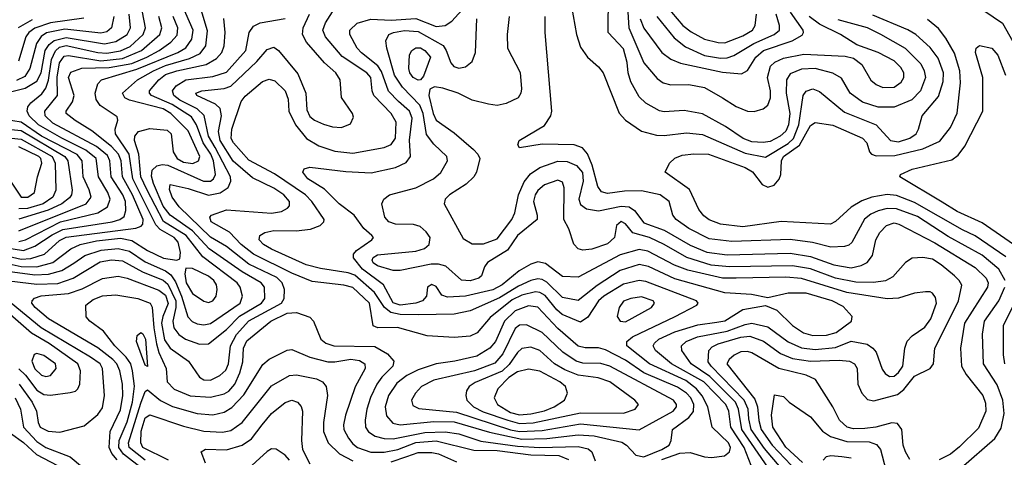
# Model space of a CAD drawing. Extents: x 997028 to 1115134, y 536408 to 618974.
# Tile 132 of 256: x 1021079 to 1025444, y 583111 to 585051. Entities that reach past the tile are written whole.
import ezdxf

# ---------------------------------------------------------------- set-up
doc = ezdxf.new("R2010")
doc.units = 0

msp = doc.modelspace()

# ---------------------------------------------------------------- linework, layer by layer
at = {"layer": '0CON10XD'}
for points in [[(1024425.2, 583025), (1024279.4, 583235), (1024265.7, 583325), (1024251.7, 583355), (1024138.9, 583468.9), (1024055.2, 583525), (1024014.7, 583585), (1024012.7, 583605), (1024033.8, 583625), (1024083.6, 583645), (1024215, 583669.7), (1024295, 583700), (1024325, 583705.5), (1024395, 583689.6), (1024485, 583622.5), (1024545, 583597), (1024605, 583588.8), (1024695, 583598.1), (1024765, 583625.9), (1024835, 583612.4), (1024860.8, 583595), (1024875, 583576.4), (1024901.9, 583501.9), (1024915, 583482.1), (1024935, 583469.3), (1024955, 583471.1), (1024975, 583487.3), (1024993.8, 583515), (1025002, 583595), (1025013.6, 583626.4), (1025035, 583649.6), (1025091.6, 583688.4), (1025117.7, 583725), (1025142.9, 583795), (1025139, 583819), (1025125, 583838.1), (1025115, 583844.4), (1025095, 583844.5), (1025045, 583838), (1024974, 583816), (1024925, 583814), (1024745, 583841.1), (1024545, 583903.2), (1024475, 583910.1), (1024255, 583905.9), (1024195, 583905.7), (1024040.1, 583940.1), (1023982.2, 583962.2), (1023863.1, 584025), (1023825, 584032.8), (1023740.7, 584009.3), (1023555, 583909.1), (1023485, 583912.9), (1023410.2, 583970.2), (1023375, 583977.8), (1023345, 583967.6), (1023292.5, 583937.5), (1023218, 583875), (1023176, 583854), (1023055, 583825.7), (1022975, 583821.6), (1022949.8, 583829.8), (1022925, 583868.6), (1022905, 583877.3), (1022885.8, 583865), (1022882.5, 583825), (1022864.3, 583805), (1022835.1, 583794.9), (1022764.9, 583784.9), (1022735, 583796.4), (1022691.5, 583875), (1022597.7, 583945), (1022558.1, 583995), (1022559, 584011), (1022571.7, 584028.3), (1022640, 584075), (1022646.9, 584085), (1022640, 584095), (1022604.8, 584124.8), (1022562, 584185), (1022495.3, 584235), (1022429.5, 584299.5), (1022356.4, 584345), (1022333.5, 584375), (1022340.2, 584389.8), (1022365, 584397.1), (1022525, 584377.5), (1022637.2, 584372.8), (1022745, 584396.2), (1022792.3, 584417.7), (1022811.3, 584445), (1022807.4, 584517.4), (1022818.4, 584615), (1022806.7, 584645), (1022758, 584688), (1022713.8, 584733.8), (1022682, 584822), (1022666.9, 584846.9), (1022593.6, 584903.6), (1022574.7, 584925), (1022542.8, 584985), (1022542.5, 585005), (1022574.8, 585035.2), (1022636, 585054), (1022725, 585048.3), (1022835, 585055.6), (1022925, 585021.3), (1022964.8, 585025.2), (1022994.6, 585045), (1023115, 585178.8)], [(1024705, 585051.7), (1024835, 585016.7), (1024895, 584987.4), (1025004.7, 584925), (1025073.8, 584855), (1025089.1, 584825), (1025093.9, 584795), (1025071.8, 584735), (1025034, 584696), (1024955, 584662.8), (1024885, 584663.6), (1024814.6, 584685), (1024760.9, 584725), (1024721.7, 584791.7), (1024684.2, 584814.2), (1024605, 584834.2), (1024545, 584831.5), (1024495, 584811.4), (1024478.2, 584785), (1024475.9, 584725), (1024492.8, 584635), (1024486.5, 584585), (1024475, 584556.6), (1024450.7, 584535), (1024405, 584511.1), (1024375, 584506.5), (1024325, 584510.3), (1024286.1, 584525), (1024208, 584578), (1024105, 584634.2), (1024025, 584647.8), (1023935, 584642.8), (1023915, 584647.5), (1023855, 584680.4), (1023825, 584709.1), (1023788.2, 584775), (1023775.8, 584815), (1023771.8, 584861.8), (1023755, 584921.5), (1023686.8, 584995), (1023688.4, 585165)], [(1020992.5, 583977.5), (1021085, 583956.8), (1021155, 583955.5), (1021225.3, 583975), (1021305.1, 584034.9), (1021346, 584054), (1021419.7, 584070.3), (1021525, 584081.9), (1021575, 584072), (1021645, 584028.4), (1021716.2, 583993.8), (1021774.5, 583985.5), (1021788.9, 583991.1), (1021790.9, 584019.1), (1021781, 584065), (1021764, 584085), (1021700.6, 584120.6), (1021682.1, 584142.1), (1021580.4, 584345), (1021563.8, 584455), (1021504, 584545), (1021501.8, 584565), (1021513.5, 584605), (1021510.9, 584620.9), (1021435, 584670), (1021417.9, 584697.9), (1021413.1, 584725), (1021425, 584766), (1021441.1, 584785), (1021598.4, 584831.6), (1021779.4, 584905), (1021815, 584926.1), (1021841, 584965), (1021847.7, 585005), (1021799.3, 585115)], [(1024321.1, 583075), (1024290.1, 583155), (1024230.8, 583245), (1024222.8, 583315), (1024209.3, 583345), (1024111.1, 583445), (1023968.4, 583525), (1023897.6, 583585), (1023887.2, 583605), (1023892.5, 583617.5), (1023912.7, 583635), (1023982.7, 583667.3), (1024085, 583698.4), (1024169.6, 583709.6), (1024205, 583716.3), (1024285, 583766.1), (1024385, 583784.1), (1024435, 583763.4), (1024504.7, 583695), (1024552.8, 583662.8), (1024595, 583650.3), (1024655, 583651.8), (1024698.2, 583665), (1024766.9, 583715), (1024768.5, 583735), (1024729.5, 583779.5), (1024680.5, 583805), (1024565, 583838.1), (1024485, 583839.4), (1024395, 583818), (1024322.3, 583832.3), (1024205, 583840.7), (1023982.7, 583902.7), (1023866.4, 583956.4), (1023825, 583965.5), (1023740.2, 583939.8), (1023638, 583872), (1023555, 583805.7), (1023485, 583819.2), (1023415, 583887), (1023395, 583899.1), (1023375, 583902.2), (1023345, 583895.5), (1023289.6, 583870.4), (1023205, 583818.6), (1023075, 583759.8), (1023004.2, 583745.8), (1022845, 583742.6), (1022765, 583744.3), (1022723.5, 583753.5), (1022695.2, 583775.2), (1022652.1, 583842.1), (1022565, 583918), (1022535, 583929.3), (1022412.5, 583947.5), (1022348.2, 583965), (1022195, 584034), (1022159.3, 584055), (1022139.7, 584075), (1022143.8, 584095), (1022165, 584107.8), (1022205, 584115.9), (1022304.8, 584115.2), (1022367.2, 584122.8), (1022411.1, 584138.9), (1022427.3, 584155), (1022428.5, 584165), (1022373.2, 584245), (1022345.2, 584275), (1022208.3, 584368.3), (1022095, 584428.8), (1022026.8, 584505), (1022016, 584525), (1022019, 584565), (1022060.9, 584689.1), (1022078.6, 584711.4), (1022155, 584777.7), (1022185, 584787.9), (1022209.9, 584779.9), (1022255.3, 584735), (1022269.3, 584699.3), (1022271.6, 584645), (1022301.1, 584585), (1022350, 584525), (1022405, 584491.3), (1022475, 584468.3), (1022555, 584459.6), (1022695, 584483.8), (1022725, 584497.1), (1022745, 584526), (1022747.2, 584597.2), (1022725.8, 584635), (1022648.6, 584715), (1022641, 584735), (1022634.7, 584795), (1022617.3, 584815), (1022507.8, 584887.8), (1022433.8, 584975), (1022422.3, 585005), (1022435, 585037.3), (1022475, 585102.1)], [(1023525, 585108.8), (1023546.9, 584985), (1023565, 584929.2), (1023595.3, 584885.3), (1023645, 584841.5), (1023664.6, 584815), (1023736.9, 584636.9), (1023765, 584605.4), (1023835, 584556.8), (1023901.5, 584538.5), (1023935, 584537.3), (1024035, 584550.2), (1024105, 584542.3), (1024295, 584458.9), (1024385, 584441.4), (1024485, 584501.8), (1024509.2, 584525), (1024532.2, 584585), (1024551.7, 584715), (1024565.2, 584734.8), (1024595, 584744.1), (1024625, 584732), (1024735, 584641.6), (1024875, 584584.3), (1024938.9, 584515), (1024975, 584509.7), (1025025, 584525.8), (1025053.1, 584545), (1025063.9, 584565), (1025079.1, 584625), (1025151.2, 584711.2), (1025172.5, 584777.5), (1025174, 584815), (1025149.8, 584879.8), (1025115, 584928.1), (1025050.9, 584985), (1025015.7, 585005.7), (1024860.9, 585070.9)], [(1023943.4, 585113.4), (1024018.6, 585025), (1024055, 584997), (1024115, 584964), (1024175, 584949.2), (1024205, 584948.7), (1024285, 584980), (1024326.7, 585005), (1024339.1, 585025), (1024344.7, 585075)], [(1020969.6, 584715), (1021102.4, 584747.6), (1021155, 584778.4), (1021173.5, 584815), (1021191.3, 584915), (1021208.6, 584941.4), (1021231.1, 584958.9), (1021285, 584971.7), (1021455, 584943.3), (1021505, 584954.9), (1021555.1, 584984.9), (1021570.3, 585015), (1021564.5, 585075)], [(1020978.4, 583941.6), (1021145, 583919.8), (1021206.9, 583923.1), (1021265, 583939.6), (1021318.1, 583971.9), (1021367.2, 584005), (1021440, 584030), (1021515, 584036.7), (1021565, 584025.1), (1021635, 583977.5), (1021725, 583937), (1021749.3, 583919.3), (1021769.4, 583889.4), (1021796.4, 583825), (1021823.7, 583733.7), (1021842.7, 583712.7), (1021865, 583702.5), (1021895, 583698.3), (1021925, 583704.8), (1022056.5, 583795), (1022065.7, 583825), (1022055.7, 583865), (1022042.5, 583885), (1021889.9, 583999.9), (1021816, 584095), (1021716.6, 584156.6), (1021641.5, 584298.5), (1021615.5, 584355), (1021606.8, 584455), (1021588, 584515), (1021588.9, 584535), (1021606, 584555), (1021655, 584568.9), (1021732, 584562), (1021749.7, 584545), (1021758.4, 584465), (1021776.4, 584435), (1021805, 584418.9), (1021846.2, 584413.8), (1021871.8, 584425), (1021876.6, 584445), (1021825, 584558.8), (1021749, 584635), (1021715, 584655.3), (1021564.7, 584694.7), (1021545.2, 584705.2), (1021534.1, 584725), (1021601.1, 584785), (1021672, 584825), (1021725, 584848.7), (1021831.6, 584878.4), (1021878.2, 584901.8), (1021903.7, 584935), (1021911.6, 585001.6), (1021882.8, 585095)], [(1020995, 584043.4), (1021095, 584028.3), (1021145, 584046.4), (1021222, 584098), (1021269.2, 584120.8), (1021488.9, 584155), (1021523.1, 584165), (1021541.6, 584178.4), (1021549.8, 584205), (1021547, 584245), (1021535.1, 584275), (1021484.1, 584355), (1021478.7, 584425), (1021468.4, 584448.4), (1021418.5, 584488.5), (1021225, 584592.6), (1021191.9, 584625), (1021189.6, 584645), (1021246.6, 584715), (1021244.4, 584795.6), (1021255, 584859.6), (1021275, 584888.7), (1021295, 584892.6), (1021439, 584869), (1021535, 584878.6), (1021618.5, 584915), (1021699.8, 584985), (1021709, 585015), (1021694.8, 585065)], [(1020995, 584010.7), (1021085, 583989.2), (1021127.9, 583992.1), (1021188.5, 584011.5), (1021255, 584072), (1021285, 584087.6), (1021592.8, 584127.2), (1021617.1, 584135), (1021625.2, 584145), (1021625.5, 584165), (1021579.1, 584275), (1021534.2, 584355), (1021528.1, 584425), (1021516.4, 584455), (1021485, 584488.3), (1021399, 584559), (1021324.6, 584604.6), (1021284.7, 584635), (1021284.7, 584645), (1021312.6, 584687.4), (1021320.2, 584715), (1021294.4, 584795), (1021305, 584818.9), (1021353.8, 584836.2), (1021475, 584838.5), (1021575, 584857.5), (1021642.7, 584885), (1021696.9, 584915), (1021748.9, 584951.1), (1021777, 584983), (1021780.3, 585015), (1021759.4, 585065)], [(1021495.6, 585065), (1021485.8, 585015), (1021465, 584997.4), (1021439, 584991), (1021278.5, 585008.5), (1021197.6, 584992.4), (1021174, 584976), (1021152.6, 584945), (1021123.6, 584835), (1021100.9, 584799.1), (1021065, 584780.8)], [(1021075, 584067.2), (1021105, 584075.3), (1021259.5, 584155), (1021425, 584194.5), (1021468.3, 584221.7), (1021479.8, 584255), (1021469.7, 584285), (1021427.4, 584355), (1021418.2, 584435), (1021372.4, 584472.4), (1021265.3, 584525.3), (1021161.2, 584585), (1021120.5, 584625), (1021111.2, 584645), (1021115.2, 584664.8), (1021127.8, 584682.2), (1021177.1, 584722.9), (1021195, 584747.2), (1021206.4, 584783.6), (1021219.3, 584875), (1021236.7, 584913.3), (1021255, 584928.7), (1021285, 584936.7), (1021425, 584905.5), (1021465, 584903.3), (1021525, 584913.2), (1021568.1, 584931.9), (1021625.9, 584985), (1021636.8, 585015), (1021623.6, 585085)], [(1023925, 583101.6), (1024005, 583129), (1024051.7, 583131.7), (1024115, 583112.9), (1024145, 583110), (1024202.8, 583117.2), (1024224.7, 583135), (1024229.3, 583155), (1024220.9, 583175), (1024148, 583245), (1024129, 583335), (1024103.5, 583383.5), (1024078.6, 583415), (1024031.1, 583451.1), (1023871.1, 583525), (1023769.7, 583605), (1023770, 583625), (1023794.6, 583645), (1023984.5, 583735.5), (1024080.6, 583785), (1024086.9, 583795), (1024079.4, 583805), (1023855, 583890.9), (1023825, 583894.8), (1023755, 583878.6), (1023668.8, 583825), (1023645, 583804.2), (1023597.7, 583732.3), (1023565, 583710.3), (1023484.2, 583744.2), (1023459.7, 583765), (1023408.8, 583828.8), (1023385, 583842), (1023365, 583844.6), (1023305, 583830), (1023261.2, 583808.8), (1023165, 583731.5), (1023106.8, 583663.2), (1023075, 583647.8), (1023005, 583641.6), (1022885, 583650), (1022753.4, 583686.6), (1022665.7, 583685.7), (1022645, 583693.8), (1022629.3, 583795), (1022555, 583863.3), (1022515, 583873.6), (1022375, 583890.2), (1022285, 583926.7), (1022115, 584011.4), (1022060.6, 584055), (1022008.9, 584108.9), (1021926.9, 584155), (1021921.1, 584175), (1021928.9, 584185), (1021995, 584208.1), (1022195, 584193.5), (1022239.1, 584200.9), (1022266.5, 584215), (1022274, 584226), (1022274, 584245), (1022250, 584275), (1022205, 584304.8), (1022110.2, 584350.2), (1022024.4, 584424.4), (1021967.7, 584515), (1021959.2, 584555), (1021973.6, 584625), (1021967.4, 584657.4), (1021946.5, 584676.5), (1021864.4, 584715), (1021860, 584725), (1021886, 584735), (1021985, 584745.5), (1022014, 584756), (1022129.8, 584865), (1022175, 584918.7), (1022205, 584929.1), (1022225.2, 584915.2), (1022311, 584811), (1022347.5, 584725), (1022351.8, 584651.8), (1022365, 584621.8), (1022385, 584605.4), (1022425, 584587.3), (1022465, 584576.2), (1022505, 584573.5), (1022545, 584590), (1022558.3, 584618.3), (1022554.3, 584635), (1022505.8, 584705.8), (1022498.7, 584785), (1022479.6, 584815), (1022430.2, 584860.2), (1022350.7, 584950.7), (1022333, 584985), (1022336, 585015), (1022363.8, 585076.2)], [(1023248.8, 585065), (1023239.5, 584985), (1023241.1, 584925), (1023297, 584817), (1023303.8, 584745), (1023300.9, 584725), (1023287.8, 584705), (1023235, 584679.6), (1023195, 584671.2), (1023156.3, 584676.3), (1023084.7, 584694.7), (1023022.5, 584725), (1022955, 584747.5), (1022917.3, 584752.7), (1022896.8, 584743.2), (1022892.6, 584715), (1022911.9, 584635), (1022925, 584605.3), (1023005, 584549.6), (1023091.1, 584475), (1023110, 584455), (1023118.6, 584435), (1023104.3, 584375.7), (1023092.5, 584355), (1023057.5, 584322.5), (1022983.8, 584275), (1022965.5, 584255), (1022960, 584235), (1023045, 584081.2), (1023085, 584057.6), (1023135, 584056.9), (1023195, 584079.8), (1023260.5, 584165), (1023273, 584195), (1023289.8, 584275), (1023315, 584331.8), (1023342.6, 584367.4), (1023385, 584395.5), (1023465, 584423.4), (1023505, 584422.4), (1023546.7, 584405), (1023573.2, 584373.2), (1023577.3, 584335), (1023558.1, 584255), (1023565, 584231.5), (1023592, 584212), (1023645, 584204.1), (1023745, 584225.1), (1023781, 584221), (1023804.6, 584204.6), (1023845, 584150.7), (1023935, 584118.6), (1024051, 584051), (1024125, 584020), (1024215, 584008.8), (1024495, 584015.4), (1024585, 584000.7), (1024688.1, 583965), (1024765, 583950.7), (1024809, 583961), (1024835, 583974), (1024858.9, 584005), (1024874.7, 584075), (1024892, 584108), (1024921.8, 584138.2), (1024955, 584150.2), (1024976.5, 584145), (1025135, 584061.7), (1025315, 583952.3), (1025363.8, 583905), (1025372.7, 583885), (1025369, 583865), (1025267.7, 583705), (1025249.8, 583595), (1025254.4, 583514.4), (1025275, 583478.8), (1025348.4, 583385), (1025360.8, 583350.8), (1025361.7, 583315), (1025329.8, 583240.2), (1025245, 583157.4), (1025205, 583124.8), (1025155, 583099.3)], [(1025446.8, 583895), (1025419.2, 583945), (1025345, 584006.5), (1025195, 584089.2), (1025058.3, 584178.3), (1024965, 584212.9), (1024925, 584213.7), (1024885, 584203.5), (1024851.5, 584188.5), (1024823.6, 584166.4), (1024767, 584063), (1024755, 584051.8), (1024735, 584045.3), (1024675, 584043), (1024592.8, 584062.8), (1024495, 584076.6), (1024235, 584067.7), (1024135, 584079.5), (1024045, 584126), (1023988.2, 584165), (1023973.8, 584185), (1023958.2, 584245), (1023918.1, 584275), (1023835, 584292.8), (1023759.4, 584290.6), (1023685, 584280.2), (1023658.1, 584288.1), (1023641.7, 584311.7), (1023616.8, 584406.8), (1023596.4, 584456.4), (1023573, 584483), (1023536.3, 584496.3), (1023395, 584499.2), (1023295, 584482.5), (1023287, 584497), (1023292.5, 584515), (1023405, 584581.5), (1023433.9, 584625), (1023437.3, 584645), (1023408.5, 584995), (1023408.5, 585065)], [(1023774.9, 585085), (1023779.8, 585015), (1023845, 584860.3), (1023905, 584790), (1023930.7, 584770.7), (1023965, 584762.6), (1024045, 584763.1), (1024115, 584750), (1024195, 584704), (1024255, 584666.1), (1024305, 584646.2), (1024335, 584643.6), (1024375, 584655.6), (1024395, 584671.4), (1024407.4, 584705), (1024407.1, 584735), (1024393.4, 584795), (1024407.6, 584845), (1024426.9, 584863.1), (1024465, 584881.1), (1024555, 584898.8), (1024738.7, 584888.7), (1024775, 584880), (1024812.3, 584852.3), (1024852.5, 584782.5), (1024875, 584763.9), (1024905, 584751.1), (1024955, 584751.2), (1024986.1, 584773.9), (1024998.4, 584795), (1024998.4, 584815), (1024985, 584839.6), (1024955, 584868.1), (1024885, 584905.3), (1024789.2, 584939.2), (1024717.1, 584985), (1024625, 585030.5), (1024579, 585065)], [(1023828.6, 585055), (1023845, 585012.9), (1023925.9, 584905.9), (1023965, 584876.5), (1024008, 584858), (1024195, 584818.3), (1024279.2, 584810.8), (1024305, 584825.4), (1024342.3, 584885), (1024376.2, 584915), (1024502.9, 584957.1), (1024546.9, 584983.1), (1024553.4, 584995), (1024551.4, 585005), (1024495.8, 585085)], [(1023903.3, 585065), (1023980.1, 584970.1), (1024030.6, 584930.6), (1024115, 584892.1), (1024185, 584880.3), (1024215, 584881.3), (1024245, 584891.9), (1024333.9, 584946.1), (1024423.3, 584985), (1024447.4, 585005), (1024447.5, 585025), (1024432, 585075)], [(1025352.5, 585092.5), (1025435.6, 585035.6), (1025481.4, 584955)], [(1021072.9, 585017.1), (1021135, 585052.6)], [(1021362.9, 585057.1), (1021215, 585037.3), (1021145, 585013.9), (1021119.8, 584995), (1021106.4, 584975), (1021073.5, 584866.5)], [(1021510.3, 583100.3), (1021487.6, 583127.6), (1021475.3, 583155), (1021479.8, 583225), (1021525, 583321.2), (1021536.2, 583385), (1021534.5, 583435), (1021521.9, 583495), (1021509.5, 583525), (1021492, 583545), (1021425, 583596.9), (1021205.9, 583725), (1021147.5, 583775), (1021133, 583795), (1021133.2, 583805), (1021143.8, 583816.2), (1021173.8, 583826.2), (1021295, 583837.1), (1021355, 583858.4), (1021445, 583904), (1021515, 583914), (1021555, 583905.6), (1021695, 583852.7), (1021725, 583829.2), (1021737.2, 583792.8), (1021712.6, 583735), (1021706.9, 583705), (1021721.2, 583631.2), (1021745, 583594.3), (1021827.3, 583537.3), (1021875, 583466), (1021895, 583454.8), (1021925, 583453.1), (1021966.4, 583473.6), (1021992.1, 583497.9), (1022004.2, 583525.8), (1022012.8, 583605), (1022040.3, 583655), (1022095, 583715.7), (1022239.4, 583795), (1022250.8, 583815), (1022252, 583855), (1022242.9, 583885), (1022218.6, 583908.6), (1022095, 583967.2), (1021995.1, 584045.1), (1021925, 584087), (1021785, 584221.1), (1021754.2, 584265), (1021742, 584298), (1021745, 584320), (1021825, 584302.8), (1021915, 584272.5), (1021966.6, 584283.4), (1022002.2, 584307.8), (1022015.2, 584334.8), (1022013.7, 584355), (1021945.3, 584484.7), (1021915.9, 584535), (1021895.9, 584625.9), (1021865.7, 584655.7), (1021788.8, 584695), (1021761.9, 584715), (1021755.6, 584735), (1021772.2, 584757.8), (1021815.6, 584784.4), (1021935, 584798.5), (1021995, 584818.1), (1022081.4, 584915), (1022096.4, 584993.6), (1022115, 585022.5), (1022145, 585037.5), (1022255, 585056.8)], [(1021814.3, 583634.3), (1021875, 583612.5), (1021915, 583613.9), (1021995, 583677.4), (1022053.6, 583736.4), (1022150.5, 583795), (1022165.2, 583815), (1022163.5, 583865), (1022148.4, 583885), (1022065, 583933.8), (1021918.5, 584035), (1021844.9, 584114.9), (1021745, 584185.2), (1021714.9, 584225), (1021672.2, 584325), (1021662.9, 584357.1), (1021666.1, 584383.9), (1021686.3, 584403.7), (1021710.3, 584409.7), (1021735, 584405.6), (1021893.6, 584335), (1021925.1, 584334.9), (1021938, 584345), (1021946.3, 584365), (1021938.1, 584425), (1021926.1, 584455), (1021891.6, 584505), (1021862.4, 584585), (1021839.8, 584619.8), (1021755, 584675.3), (1021662.7, 584715), (1021653.5, 584725), (1021654.7, 584735), (1021695.7, 584785), (1021725, 584807.4), (1021775.4, 584825), (1021905, 584851.7), (1021951.5, 584878.5), (1021974.3, 584905), (1021985.2, 584935), (1021989.2, 584995), (1021983.2, 585056.8)], [(1024528.4, 582975), (1024380.5, 583150.5), (1024322.1, 583235), (1024311.8, 583281.8), (1024307.4, 583325), (1024290, 583365), (1024143.8, 583515), (1024131.2, 583535), (1024133.4, 583585), (1024148.6, 583601.4), (1024175.4, 583614.6), (1024275, 583644.1), (1024315, 583648.4), (1024375.8, 583625.8), (1024451.6, 583571.6), (1024505, 583549.6), (1024585, 583537), (1024711.5, 583541.5), (1024757.5, 583537.5), (1024779.6, 583525), (1024790.8, 583505), (1024794.6, 583435), (1024812.1, 583395), (1024837.7, 583367.7), (1024865, 583361.1), (1024970.5, 583389.5), (1024997.7, 583412.3), (1025045, 583471.4), (1025115.6, 583505), (1025129.6, 583525), (1025135.3, 583595), (1025158.1, 583638.1), (1025240, 583805), (1025254.7, 583874.7), (1025243.9, 583895), (1025223.2, 583915), (1025164, 583965), (1025125, 583989.3), (1025083.2, 583996.8), (1025035, 583993.8), (1025005, 583974.4), (1024949, 583911), (1024916.5, 583893.5), (1024864.1, 583885.9), (1024785, 583887.8), (1024695, 583905.4), (1024585, 583946.2), (1024505, 583959.7), (1024225, 583955.1), (1024143.5, 583963.5), (1024036.5, 583996.5), (1023935, 584054.5), (1023870.8, 584085), (1023796.8, 584106.8), (1023765, 584145.4), (1023745, 584155.9), (1023725, 584138.8), (1023716.1, 584085), (1023685, 584057.7), (1023615, 584033.5), (1023575, 584030), (1023555, 584035.3), (1023535.9, 584055.9), (1023513.4, 584123.4), (1023490.8, 584165), (1023492.6, 584305), (1023485, 584331.4), (1023465, 584339.2), (1023405, 584318.4), (1023375, 584293.3), (1023363.5, 584275), (1023357, 584245), (1023373.2, 584185), (1023372.1, 584165), (1023285.2, 584095), (1023241, 584029), (1023151.8, 583975), (1023138.8, 583955), (1023126.5, 583915), (1023114.2, 583905), (1023075, 583893.5), (1023036.7, 583896.7), (1022967.8, 583957.8), (1022935, 583967.2), (1022902.6, 583967.4), (1022765, 583939.8), (1022735, 583939.3), (1022665, 583959.8), (1022645, 583973.9), (1022641.4, 583985), (1022645, 583996.9), (1022665, 584008.5), (1022835.2, 584024.8), (1022873.2, 584036.8), (1022894.5, 584055), (1022898.5, 584085), (1022880.9, 584110.9), (1022853.5, 584133.5), (1022825, 584143.5), (1022745, 584143.9), (1022714.6, 584155), (1022696.9, 584175), (1022683.6, 584235), (1022692.2, 584255), (1022717.5, 584275), (1022835, 584305.8), (1022912.5, 584345), (1022946.3, 584373.7), (1022974.5, 584425), (1022972.1, 584445), (1022915, 584498.9), (1022882.7, 584542.7), (1022867, 584635), (1022852, 584672), (1022775, 584752), (1022740.1, 584805), (1022705.5, 584924.5), (1022702.1, 584957.9), (1022714.4, 584985), (1022735.8, 584995), (1022785, 585003.5), (1022845, 584999.1), (1022955.9, 584935.9), (1022969.7, 584915), (1022989.4, 584859.4), (1023003.5, 584843.5), (1023025, 584836.7), (1023055, 584842.3), (1023083.8, 584866.2), (1023099.1, 584905), (1023105.8, 585055)], [(1025258.8, 584118.8), (1025045, 584241), (1024965, 584271), (1024925, 584275.5), (1024856.1, 584263.9), (1024812, 584248), (1024765, 584220.3), (1024695, 584156.1), (1024673.3, 584145), (1024455, 584156.7), (1024285, 584132.3), (1024185, 584144.8), (1024135, 584164.3), (1024110.9, 584180.9), (1024089.5, 584209.5), (1024048.7, 584298.7), (1023940, 584375), (1023960, 584415), (1023982.4, 584437.6), (1024015, 584450.3), (1024066.8, 584456.8), (1024132.5, 584455), (1024295, 584396.1), (1024326.8, 584376.8), (1024370.3, 584320.3), (1024395, 584308.4), (1024423, 584317), (1024445.8, 584344.2), (1024452.8, 584365), (1024455.4, 584425), (1024465, 584443.9), (1024535.6, 584494.4), (1024585, 584581.6), (1024605, 584595.8), (1024683.1, 584583.1), (1024815, 584526.1), (1024834.4, 584505), (1024845.7, 584465), (1024854.7, 584454.7), (1024875, 584446.9), (1024958.3, 584448.3), (1025081.8, 584478.2), (1025158.1, 584511.9), (1025205, 584573.3), (1025235, 584636.2), (1025249.1, 584770.9), (1025247.1, 584825), (1025222.9, 584902.9), (1025185, 584968.8), (1025151.7, 585011.7), (1025102.6, 585052.6)], [(1025527.8, 584025), (1025345, 584150.2), (1025235, 584200.9), (1025167.9, 584242.1), (1024980.8, 584355), (1024984.2, 584365), (1025035, 584387.7), (1025210.8, 584429.2), (1025239.7, 584450.3), (1025269, 584491), (1025348.9, 584645), (1025348.5, 584795), (1025316.4, 584905), (1025318.9, 584925), (1025333.3, 584936.7), (1025388, 584925), (1025415, 584894.3), (1025449.3, 584805)], [(1022845, 584783.5), (1022822.8, 584795), (1022808.6, 584815), (1022803.5, 584835), (1022806.8, 584895), (1022817.3, 584915), (1022835, 584927), (1022855, 584925.6), (1022875.4, 584915), (1022899.2, 584885), (1022869, 584801), (1022855, 584784.6), (1022845, 584783.5)], [(1021075, 584115.4), (1021372.9, 584235), (1021395.2, 584265), (1021386.7, 584296.7), (1021360.3, 584355), (1021355.5, 584425), (1021333.1, 584453.1), (1021175.2, 584534.8), (1021085, 584597.1), (1020972.7, 584615)], [(1020925, 584538.3), (1021085, 584522.1), (1021222, 584445), (1021236.5, 584415), (1021239.1, 584295), (1021225.2, 584265), (1021182.9, 584235), (1021113.5, 584213.5), (1021075, 584212.6)], [(1020965, 584571.2), (1021085, 584559.3), (1021278.8, 584445), (1021292.1, 584425), (1021311.1, 584295), (1021308.8, 584275), (1021299.4, 584260.6), (1021265.2, 584235), (1021205, 584206.2), (1021075, 584166.3)], [(1021041.1, 584331.1), (1021085, 584264.4), (1021115.1, 584264.9), (1021144.6, 584285), (1021157.1, 584355), (1021176.9, 584415), (1021172.8, 584435), (1021163, 584445), (1021075, 584487.4)], [(1025450, 584000), (1025315, 584092.7), (1025258.8, 584118.8)], [(1020995, 583897.2), (1021155, 583878.7), (1021248.2, 583881.8), (1021315.3, 583904.7), (1021435, 583977.3), (1021485, 583986.8), (1021535, 583982.7), (1021623.4, 583933.4), (1021715, 583897), (1021735, 583879.3), (1021770.5, 583805), (1021770.8, 583775), (1021757.7, 583715), (1021762.6, 583685), (1021784.2, 583655), (1021814.3, 583634.3)], [(1021915, 583797.5), (1021935, 583804.6), (1021949.2, 583825), (1021954.2, 583855), (1021951.8, 583875), (1021939, 583895), (1021915, 583914), (1021845, 583947.6), (1021815, 583949.2), (1021810.5, 583925), (1021815.9, 583885), (1021845, 583836.6), (1021895, 583802.7), (1021915, 583797.5)], [(1025253.1, 583065), (1025402.3, 583195), (1025429.7, 583240.3), (1025442.4, 583305), (1025437.8, 583365), (1025412.2, 583432.2), (1025351.4, 583525), (1025346.6, 583656.6), (1025356.6, 583715), (1025419.8, 583805), (1025445.8, 583865)], [(1021075.5, 583435), (1021133.9, 583355), (1021153.6, 583315), (1021159.8, 583265), (1021170, 583245), (1021205, 583226.2), (1021256.8, 583223.2), (1021365, 583250), (1021425, 583300.7), (1021445, 583330.6), (1021454.8, 583385), (1021446, 583505), (1021435.1, 583525.1), (1021392.6, 583555), (1021173.7, 583685), (1021040.4, 583795)], [(1021625, 583058.4), (1021539.1, 583125), (1021517.4, 583155), (1021518.9, 583185), (1021555, 583268.2), (1021578.2, 583355), (1021587, 583427), (1021578.9, 583495), (1021570.7, 583525), (1021550.8, 583555), (1021501, 583605), (1021450.3, 583670.3), (1021389.4, 583715), (1021373.9, 583733.9), (1021372.5, 583785), (1021405, 583811), (1021445, 583827.2), (1021505, 583831.5), (1021602.5, 583815), (1021656.8, 583795), (1021666.3, 583776.3), (1021672.6, 583685), (1021684.8, 583614.8), (1021695.4, 583575), (1021728.1, 583505), (1021731.8, 583445), (1021763.4, 583413.4), (1021835, 583384.1), (1021925, 583377), (1021985, 583393), (1022005.5, 583404.5), (1022031.8, 583435), (1022054.2, 583485.8), (1022067.1, 583535), (1022071.2, 583595), (1022085, 583626.9), (1022192.4, 583715), (1022265, 583749.3), (1022305, 583752.8), (1022365, 583732.5), (1022381.8, 583715), (1022413.2, 583635), (1022436.3, 583616.3), (1022471.2, 583605), (1022652.8, 583602.8), (1022709.7, 583569.7), (1022736.8, 583536.8), (1022732.7, 583515), (1022683.4, 583466.6), (1022661.9, 583435), (1022634, 583376), (1022618, 583325), (1022609.8, 583275), (1022612.3, 583245), (1022625, 583224.7), (1022655, 583204.8), (1022695, 583193.8), (1022735, 583192.9), (1022875, 583220.4), (1022964.2, 583224.2), (1023025, 583215.1), (1023123.1, 583183.1), (1023285, 583160.2), (1023385, 583154.9), (1023555, 583158.9), (1023598.6, 583148.6), (1023615.7, 583135), (1023629.4, 583095)], [(1023765, 583712.2), (1023880, 583775), (1023893.6, 583795), (1023887.1, 583805), (1023835, 583822.4), (1023788, 583815), (1023755, 583802.5), (1023735.5, 583775), (1023727.8, 583735), (1023740, 583715), (1023765, 583712.2)], [(1021075, 583503.2), (1021105, 583475.2), (1021155, 583408.8), (1021185, 583390), (1021215, 583386.5), (1021301.7, 583398.3), (1021325.3, 583404.7), (1021336, 583414), (1021344.7, 583435.3), (1021348.6, 583495), (1021336.2, 583525), (1021209, 583615), (1021131.4, 583661.4), (1021025, 583754.4)], [(1023845, 583113.4), (1023924.7, 583145), (1023957.6, 583165), (1023967.2, 583185), (1023972.8, 583235), (1024045, 583287.2), (1024065.6, 583314.4), (1024066.7, 583345), (1024053.4, 583375), (1024035, 583395.2), (1023995, 583422), (1023845, 583485.6), (1023765, 583542.1), (1023675, 583587.6), (1023645, 583596.7), (1023585, 583596), (1023555, 583604.4), (1023465, 583681.5), (1023375, 583776.8), (1023335, 583782.8), (1023275, 583760.3), (1023227.9, 583715), (1023188.5, 583625), (1023162.5, 583595), (1023105, 583560), (1023007.6, 583537.6), (1022925, 583526.1), (1022845, 583499.3), (1022795, 583473), (1022750.1, 583439.9), (1022714, 583385), (1022698.8, 583335), (1022705, 583294.4), (1022732.7, 583262.7), (1022765.6, 583255.6), (1022915, 583270), (1023005, 583268.8), (1023161.8, 583221.8), (1023305, 583191.4), (1023415, 583193.9), (1023555, 583211.2), (1023625, 583206.9), (1023748.2, 583178.2), (1023768.9, 583165), (1023810.6, 583120.6), (1023845, 583113.4)], [(1025446.2, 583525), (1025440, 583565), (1025439.5, 583695), (1025484.9, 583785.1)], [(1021645, 583513.3), (1021635, 583520), (1021596.9, 583625), (1021599.7, 583650.3), (1021615, 583664), (1021625, 583658.6), (1021635.6, 583635), (1021645, 583513.3)], [(1023294.3, 583225.7), (1023395, 583230.6), (1023565, 583260), (1023825, 583232.9), (1023975.3, 583315), (1023990.6, 583335), (1023990.6, 583345), (1023977.2, 583365), (1023695, 583515.5), (1023655, 583526.8), (1023575, 583528.2), (1023545, 583537.3), (1023486.7, 583576.7), (1023395, 583664.8), (1023325, 583698), (1023295, 583696.2), (1023275, 583681.4), (1023220.9, 583569.1), (1023185, 583529), (1023094.2, 583494.2), (1022915, 583453.6), (1022860.4, 583425), (1022833.1, 583395), (1022816.2, 583365), (1022821.4, 583341.4), (1022847.7, 583327.7), (1023015, 583311.7), (1023255, 583233.5), (1023294.3, 583225.7)], [(1021635, 583098.1), (1021563.3, 583155), (1021561.1, 583175), (1021615, 583351.3), (1021635, 583402.1), (1021645, 583410.4), (1021702.8, 583362.8), (1021756.2, 583336.2), (1021864.8, 583305.2), (1021935, 583299.4), (1021985, 583311.4), (1022018.8, 583331.2), (1022071.9, 583388.1), (1022156.9, 583523.1), (1022184.2, 583545.8), (1022265, 583586.6), (1022285, 583588.4), (1022365, 583554.3), (1022444.8, 583534.8), (1022475, 583534), (1022546.3, 583546.3), (1022585, 583540), (1022608, 583525), (1022609.7, 583505), (1022566.5, 583423.5), (1022522.3, 583297.7), (1022513.5, 583255), (1022516.1, 583235), (1022536, 583196), (1022555, 583170.8), (1022576.9, 583155), (1022635, 583134.3), (1022694.1, 583134.1), (1022755, 583145.6), (1022835, 583176.1), (1022925, 583183.8), (1023092.2, 583142.2), (1023195, 583141), (1023345, 583121.5), (1023468.4, 583118.4), (1023511.3, 583101.3)], [(1023295, 583261.3), (1023355, 583264.5), (1023565, 583307.8), (1023755, 583306.5), (1023807.1, 583325), (1023821.4, 583345), (1023805.6, 583365), (1023695.4, 583445), (1023642.9, 583462.9), (1023555, 583474.9), (1023495, 583498.2), (1023450.2, 583525), (1023385, 583584.7), (1023345, 583600), (1023305, 583592.9), (1023285, 583575.3), (1023248, 583522), (1023216.8, 583493.2), (1023097.2, 583442.8), (1023070.8, 583425), (1023058.7, 583405), (1023055.9, 583385), (1023061.6, 583365), (1023090.8, 583335), (1023133.2, 583313.2), (1023242.6, 583275), (1023295, 583261.3)], [(1025025, 583100.6), (1025005.2, 583135.2), (1024995.3, 583165), (1024989.1, 583235), (1024970.4, 583260.4), (1024945, 583264.6), (1024874.8, 583245.2), (1024825, 583238.9), (1024775, 583238), (1024746.5, 583245), (1024712.5, 583275), (1024684, 583335), (1024606.2, 583456.2), (1024565.7, 583475.7), (1024444.1, 583504.1), (1024325, 583574.3), (1024305, 583580.5), (1024275, 583577.9), (1024246.7, 583563.3), (1024223.2, 583545), (1024214.2, 583525), (1024338.4, 583368.4), (1024350.1, 583335), (1024355.4, 583274.6), (1024366.2, 583235), (1024415, 583165.2), (1024527.2, 583047.2)], [(1021195, 583469.2), (1021215, 583473.9), (1021240.6, 583505), (1021236.8, 583525), (1021185, 583563), (1021155, 583570.7), (1021143.4, 583566.6), (1021132.5, 583537.5), (1021145, 583503.8), (1021175, 583475.2), (1021195, 583469.2)], [(1023295, 583299.5), (1023345, 583303.2), (1023405, 583317.4), (1023448.2, 583335), (1023494.5, 583365), (1023506.5, 583395), (1023497.9, 583425), (1023473.8, 583445), (1023385, 583492.6), (1023335, 583501.5), (1023285, 583490.4), (1023247.8, 583465), (1023198.2, 583415), (1023181.8, 583375), (1023196.8, 583345), (1023255, 583309.8), (1023295, 583299.5)], [(1021737.8, 583097.8), (1021625.2, 583155), (1021615.8, 583175), (1021617.6, 583227.6), (1021635, 583285.3), (1021655, 583300), (1021805, 583249.2), (1021895, 583226.2), (1021978, 583222), (1022015, 583229.2), (1022065, 583265.3), (1022195, 583427.6), (1022275, 583474.1), (1022305, 583476.3), (1022395, 583459), (1022420.4, 583445), (1022436.9, 583425), (1022442.9, 583385), (1022425.2, 583265), (1022425.8, 583225), (1022446.1, 583175), (1022497.1, 583127.1), (1022555, 583095.9)], [(1021059, 583375), (1021081.6, 583325)], [(1021902.3, 583085), (1021883.8, 583135), (1021902.8, 583147.2), (1021995, 583144.1), (1022065, 583164.3), (1022106.5, 583193.5), (1022152.9, 583255), (1022195, 583305.4), (1022255, 583354.7), (1022285, 583364.7), (1022310, 583355), (1022325.8, 583335.8), (1022332, 583315), (1022327.9, 583185), (1022333, 583145), (1022365, 583081.8)], [(1024548.7, 583088.7), (1024475, 583156), (1024416.9, 583245), (1024411.6, 583298.4), (1024425, 583387.5), (1024465, 583380), (1024490, 583355), (1024585, 583290.6), (1024637.5, 583227.5), (1024673.5, 583203.5), (1024745, 583181.2), (1024845, 583179.3), (1024877.8, 583167.8), (1024894.3, 583145), (1024918.9, 583055)], [(1021081.6, 583325), (1021095.2, 583245), (1021155, 583181), (1021195, 583154), (1021302.8, 583112.8), (1021357.6, 583067.6)], [(1021037.6, 583217.6), (1021095, 583177.3), (1021153.2, 583123.2), (1021245.8, 583075)], [(1022275, 583098.2), (1022255, 583120), (1022215, 583147.5), (1022195, 583148.2), (1022175, 583136.2), (1022074.5, 583045)], [(1022725, 583090.5), (1022795.3, 583114.7), (1022845, 583131.8), (1022905, 583132.6), (1022935, 583126.9), (1023015, 583091)], [(1024641.1, 583098.9), (1024655.9, 583114.1), (1024675, 583118.6), (1024723.3, 583115), (1024765, 583108.5)]]:
    msp.add_lwpolyline(points, dxfattribs=at)

doc.saveas('drawing.dxf')
